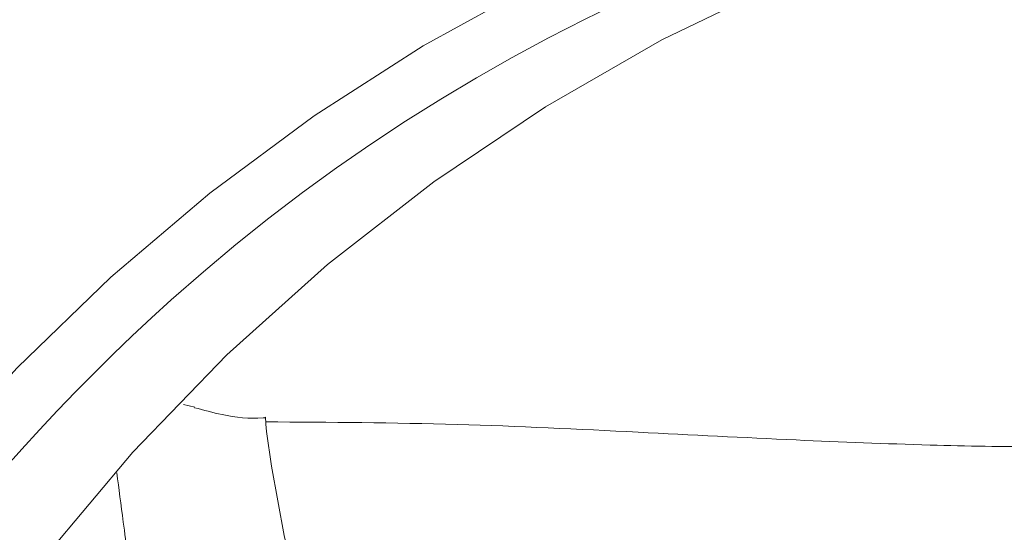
# Model space of a CAD drawing. Header units: millimetres. Extents: x -2 to 362, y 64 to 306.
# Tile 6 of 15: x 38 to 78, y 236 to 257. Entities that reach past the tile are written whole.
import ezdxf

# ---------------------------------------------------------------- set-up
doc = ezdxf.new("R2010")
doc.units = ezdxf.units.MM

msp = doc.modelspace()

# ---------------------------------------------------------------- linework, layer by layer
at = {"color": 7, "linetype": 'Continuous', "lineweight": 15}
msp.add_line((45.151, 241.323), (44.693, 241.438), dxfattribs=at)
at = {"color": 7, "linetype": 'Continuous', "lineweight": 15, "flags": 128}
for points in [[(31.142, 234.852), (34.43, 239), (37.974, 242.917), (41.756, 246.585), (45.763, 249.989), (49.976, 253.114), (54.378, 255.948), (58.949, 258.477), (63.67, 260.692), (68.521, 262.582), (73.481, 264.14), (78.528, 265.358)], [(23.321, 200.298), (24.538, 205.726), (26.117, 211.053), (28.051, 216.253), (30.329, 221.301), (32.941, 226.173), (35.874, 230.844), (39.115, 235.293), (42.646, 239.498), (46.452, 243.438), (50.513, 247.094), (54.811, 250.449), (59.323, 253.486), (64.029, 256.19), (68.905, 258.548), (73.928, 260.55), (79.074, 262.185), (84.316, 263.445)]]:
    msp.add_lwpolyline(points, dxfattribs=at)
at = {"color": 8, "linetype": 'Continuous', "lineweight": 15, "flags": 128}
msp.add_lwpolyline([(48.025, 240.631), (48.055, 240.341), (48.248, 238.931), (48.769, 236.125), (49.716, 232.176), (50.986, 228.796), (51.647, 226.974), (51.993, 224.88), (52.031, 220.934), (51.939, 219.898), (51.939, 219.897), (51.939, 219.897)], dxfattribs=at)
at = {"color": 7, "linetype": 'Continuous', "lineweight": 15}
msp.add_arc((94.485, 189.564), 75.34, 51.21645, 131.86931, dxfattribs=at)
at = {"color": 8, "linetype": 'Continuous', "lineweight": 15}
msp.add_arc((98.896, 184.927), 81.737, 132.00234, 227.03816, dxfattribs=at)
at = {"color": 7, "linetype": 'Continuous', "lineweight": 15}
for points, knots in [([(66.077, 280.335), (65.848, 280.267), (63.878, 279.681), (60.252, 278.288), (55.226, 276.145), (50.335, 273.684), (45.582, 270.95), (40.985, 267.943), (36.559, 264.674), (32.318, 261.152), (28.275, 257.39), (24.442, 253.398), (20.832, 249.191), (17.457, 244.78), (14.326, 240.179), (11.451, 235.404), (8.839, 230.469), (6.5, 225.39), (4.441, 220.183), (2.668, 214.865), (1.187, 209.451), (0.002, 203.96), (-0.882, 198.409), (-1.463, 192.815), (-1.739, 187.196), (-1.709, 181.569), (-1.373, 175.953), (-0.733, 170.366), (0.211, 164.824), (1.454, 159.346), (2.993, 153.949), (4.824, 148.65), (6.939, 143.466), (9.333, 138.413), (11.999, 133.507), (14.926, 128.763), (18.107, 124.198), (21.531, 119.824), (25.187, 115.657), (29.064, 111.709), (33.15, 107.992), (37.431, 104.519), (41.894, 101.3), (46.525, 98.346), (51.307, 95.663), (56.233, 93.276), (60.559, 91.428), (63.279, 90.499), (64.278, 90.158)], [0, 0, 0, 0, 0.002932, 0.025272, 0.047614, 0.069958, 0.092303, 0.114651, 0.137001, 0.159354, 0.181709, 0.204067, 0.226427, 0.248789, 0.271154, 0.293521, 0.315891, 0.338262, 0.360635, 0.38301, 0.405387, 0.427765, 0.450144, 0.472524, 0.494904, 0.517285, 0.539667, 0.562048, 0.58443, 0.606811, 0.629191, 0.65157, 0.673949, 0.696326, 0.718702, 0.741076, 0.763448, 0.785818, 0.808186, 0.830551, 0.852914, 0.875275, 0.897633, 0.919988, 0.942341, 0.964692, 0.98704, 1, 1, 1, 1]), ([(47.986, 240.894), (47.962, 240.892), (47.385, 240.839), (46.413, 240.959), (45.514, 241.204), (45.146, 241.304)], [0, 0, 0, 0, 0.0245638, 0.6013563, 1, 1, 1, 1]), ([(47.986, 240.892), (47.989, 240.901), (48.01, 240.962), (48.018, 240.784), (48.025, 240.631)], [0, 0, 0, 0, 0.143436, 1, 1, 1, 1]), ([(79.885, 239.723), (79.692, 239.722), (78.038, 239.717), (74.582, 239.784), (69.193, 239.998), (62.84, 240.324), (55.709, 240.682), (50.617, 240.714), (48.024, 240.73)], [0, 0, 0, 0, 0.019167, 0.163592, 0.337703, 0.539616, 0.76563, 1, 1, 1, 1])]:
    msp.add_open_spline(points, degree=3, knots=knots, dxfattribs=at)
at = {"color": 8, "linetype": 'Continuous', "lineweight": 15}
msp.add_open_spline([(44.135, 220.233), (44.074, 220.588), (43.723, 222.608), (43.273, 226.068), (42.956, 230.193), (42.65, 233.728), (42.272, 236.613), (42.084, 238.029), (41.999, 238.667)], degree=3, knots=[0, 0, 0, 0, 0.043404, 0.247389, 0.452932, 0.658102, 0.845977, 1, 1, 1, 1], dxfattribs=at)

doc.saveas('drawing.dxf')
